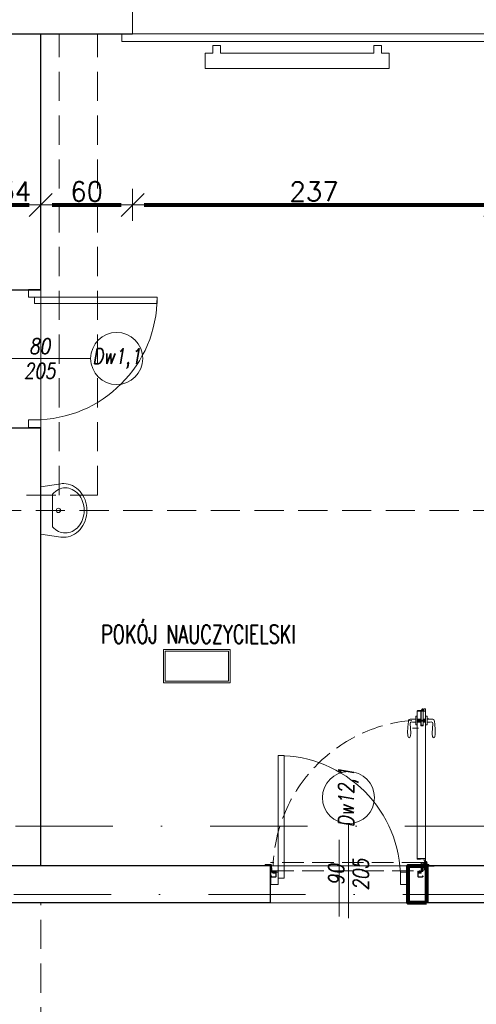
# Model space of a CAD drawing. Header units: metres. Extents: x 7408630 to 15602436, y 5561464 to 13303678.
# Tile 30 of 123: x 7412685 to 7412984, y 5563490 to 5564133. Entities that reach past the tile are written whole.
import ezdxf
from ezdxf.enums import TextEntityAlignment as Align

# ---------------------------------------------------------------- set-up
doc = ezdxf.new("R2010")
doc.units = ezdxf.units.M
doc.header["$MEASUREMENT"] = 0
for name, pattern in [('CENTER', [0.6, 0.375, -0.075, 0.075, -0.075]), ('DASHDOT', [25.4, 12.7, -6.35, 0, -6.35]), ('HIDDEN', [9.525, 6.35, -3.175]), ('Hidden Line', [391.222223, 282.222223, -109])]:
    doc.linetypes.add(name, pattern=pattern)
for name, color, linetype, lineweight in [('!! 0_ Istn-sciany', 3, 'Continuous', 30), ('!! 0_ Istn-widok', 1, 'Continuous', 15), ('!! 0_Istn-armatura', 6, 'Continuous', 9), ('!! 0_Istn-drzwi', 1, 'Continuous', 13), ('!! 0_Opis_pom', 9, 'Continuous', 13), ('!! 0_Osie', 1, 'DASHDOT', 13), ('!! 1_OPIS POM NOWE', 140, 'Continuous', 5), ('!! 2_Drzwi - nowe remont', 33, 'Continuous', 9), ('!! 2_drzwi opis', 151, 'Continuous', 9), ('!! wymiary osi', 250, 'Continuous', 5), ('0-osie-liniA', 14, 'DASHDOT', 5), ('Granica', 112, 'Continuous', 80), ('Istn-cienka', 4, 'Continuous', 9), ('Istn-okna', 6, 'Continuous', 13), ('Istn-sciany', 3, 'Continuous', 20), ('Istn-widok', 1, 'Continuous', 15)]:
    doc.layers.add(name, color=color, linetype=linetype, lineweight=lineweight)
doc.layers.add('!! 0_Istn-grzejniki', color=7, linetype='Continuous', lineweight=0, plot=False)
doc.layers.add('Powierzchnia', color=140, linetype='Continuous', lineweight=5, plot=False)
doc.layers.add('!! 1_wydzieleni PPOŻ - nowe', color=7, linetype='Continuous', lineweight=50, true_color=0xff531a)
doc.layers.add('!! 2_WYBURZENIA DO REMONTU', color=7, linetype='Continuous', lineweight=0, true_color=0x4d4d4d, plot=False)
doc.styles.add('50', font='ROMANS.shx', dxfattribs={"width": 0.8, "oblique": 10, "height": 10})
doc.styles.add('ARIAL', font='tahoma.ttf')
doc.styles.add('TXT', font='simplex.shx')
doc.dimstyles.new('DIM50', dxfattribs={"dimscale": 5, "dimtxt": 2, "dimasz": 1, "dimexe": 0, "dimexo": 0, "dimgap": 0.5, "dimtad": 1, "dimdec": 4, "dimrnd": 0.5, "dimdsep": 46, "dimtxsty": 'TXT', "dimblk": 'TICK1', "dimblk1": 'TICK1', "dimblk2": 'TICK1', "dimsah": 1, "dimcen": 0, "dimse1": 1, "dimse2": 1, "dimclrd": 1, "dimclre": 7, "dimclrt": 9, "dimadec": 0, "dimazin": 0, "dimtfac": 1, "dimtdec": 4, "dimtmove": 2, "dimatfit": 3, "dimldrblk": 'TICK1', "dimfxl": 1, "dimtolj": 1, "dimarcsym": 0})

# ---------------------------------------------------------------- blocks, each defined once
blk = doc.blocks.new('okno 2')
at = {"layer": 'Istn-cienka', "linetype": 'HIDDEN', "ltscale": 2}
for points in [[(48366.98, -198652.56), (48593.98, -198652.56)], [(48598.98, -198709.56), (48361.98, -198709.56)]]:
    blk.add_lwpolyline(points, dxfattribs=at)
at = {"layer": 'Istn-okna'}
for points in [[(48598.98, -198670.56), (48361.98, -198670.56)], [(48598.98, -198678.56), (48361.98, -198678.56)], [(48590.98, -198674.56), (48369.98, -198674.56)]]:
    blk.add_lwpolyline(points, dxfattribs=at)
for points in [[(48369.98, -198670.56), (48363.98, -198670.56), (48363.98, -198678.56), (48369.98, -198678.56)], [(48596.98, -198670.56), (48590.98, -198670.56), (48590.98, -198678.56), (48596.98, -198678.56)]]:
    blk.add_lwpolyline(points, close=True, dxfattribs=at)
at = {"layer": 'Istn-sciany'}
for points in [[(48366.98, -198670.56), (48366.98, -198652.56)], [(48593.98, -198670.56), (48593.98, -198652.56)], [(48366.98, -198670.56), (48361.98, -198670.56)], [(48361.98, -198678.56), (48361.98, -198670.56)], [(48598.98, -198670.56), (48593.98, -198670.56)], [(48598.98, -198678.56), (48598.98, -198670.56)], [(48361.98, -198678.56), (48361.98, -198709.56)], [(48598.98, -198678.56), (48598.98, -198709.56)]]:
    blk.add_lwpolyline(points, dxfattribs=at)
at = {"layer": 'Istn-widok'}
for points in [[(48359.98, -198647.56), (48600.98, -198647.56)], [(48359.98, -198652.56), (48359.98, -198647.56)], [(48600.98, -198652.56), (48600.98, -198647.56)], [(48354.98, -198709.56), (48354.98, -198714.56)], [(48605.98, -198709.56), (48605.98, -198714.56)], [(48605.98, -198714.56), (48354.98, -198714.56)]]:
    blk.add_lwpolyline(points, dxfattribs=at)
blk = doc.blocks.new('A$C578D6593')
for p, q in [((-26.36, 0), (-29.16, 18.76)), ((17.64, 0), (20.43, 18.76)), ((-19.63, 11), (10.9, 11)), ((-26.36, 0), (17.64, 0))]:
    blk.add_line(p, q)
blk.add_circle((-4.36, 16.5), 2)
for centre, radius, start, end in [((-5.67, 17.67), 25.11, 109.6071, 130.69553), ((-5.67, 19.17), 21.11, 109.6071, 130.69553), ((-4.36, 14), 29, 90, 109.6071), ((-4.36, 15.5), 25, 90, 109.6071), ((-4.36, 14), 29, 70.3929, 90), ((-4.36, 15.5), 25, 70.3929, 90), ((-3.06, 19.17), 21.11, 49.30447, 70.3929), ((-3.06, 17.67), 25.11, 49.30447, 70.3929), ((-10.79, 21.5), 18.58, 154.2825, 180), ((-7.68, 20), 22.03, 130.69553, 154.2825), ((-10.79, 23), 14.58, 154.2825, 180), ((-7.68, 21.5), 18.03, 130.69553, 154.2825), ((-1.05, 21.5), 18.03, 25.7175, 49.30447), ((-1.05, 20), 22.03, 25.7175, 49.30447), ((2.06, 23), 14.58, 0, 25.7175), ((2.06, 21.5), 18.58, 0, 25.7175), ((-10.79, 21.5), 18.58, 180, 188.47944), ((-10.79, 23), 14.58, 180, 205.7175), ((2.06, 23), 14.58, 334.2825, 0), ((2.06, 21.5), 18.58, 351.52056, 0), ((-7.68, 24.5), 18.03, 205.7175, 228.4823), ((-1.05, 24.5), 18.03, 311.5177, 334.2825)]:
    blk.add_arc(centre, radius, start, end)
blk = doc.blocks.new('BLOK OSI')
at = {"layer": '0-osie-liniA', "ltscale": 5}
for points in [[(48625.50568, -198090.0883), (53810.60983, -198090.0883)], [(48624.30568, -198134.5883), (52188.53244, -198134.5883)]]:
    blk.add_lwpolyline(points, dxfattribs=at)
blk = doc.blocks.new('8544-EI60')
at = {"color": 254, "true_color": 0xe9d9be}
for p, q in [((-5.3, 0), (6, 0)), ((6, 0), (7.4, -1.4)), ((-7.5, -2.2), (-7.5, -2.2)), ((-7.5, -5.2), (-7.5, -5.2)), ((-7.5, -8.2), (-7.5, -8.2)), ((-5.6, -0.1), (-7.4, -1.9)), ((-5.5, -3), (-7.4, -4.9)), ((-5.5, -6), (-7.4, -7.9)), ((-5.5, -1.4), (-6.6, -2.6)), ((-5.5, -4.4), (-6.6, -5.6)), ((-5.5, -7.4), (-6.6, -8.6)), ((-5.5, -3), (-5.5, -1.4)), ((-5.5, -6), (-5.5, -4.4)), ((-5.5, -7.4), (-5.3, -8)), ((-5.3, -8), (-1.2, -8)), ((-4.5, -3.9), (-4.5, -1)), ((-4.5, -1), (5, -1)), ((-4.5, -3.9), (0.4, -2.7)), ((-4.5, -5), (0.1, -3.8)), ((-4.5, -7), (-4.5, -5)), ((-4.5, -7), (-1.2, -7)), ((-0.7, -8.5), (-1.1, -12.4)), ((0.3, -8.6), (-0.1, -12.1)), ((3.1, -13.5), (-0.1, -13.5)), ((0.1, -3.8), (5.2, -7.4)), ((3, -12.5), (0.3, -12.5)), ((0.4, -2.7), (5, -6.1)), ((5, -6.1), (5, -1)), ((6, -1.4), (6.6, -2.1)), ((6, -3.2), (6, -1.4)), ((6, -3.2), (7.4, -4.5)), ((6, -4.6), (6.6, -5.3)), ((6, -6), (6, -4.6)), ((6.7, -6.4), (7.5, -6)), ((7.5, -1.7), (7.5, -1.7)), ((7.5, -4.9), (7.5, -4.9)), ((7.5, -8), (7.6, -9.4))]:
    blk.add_line(p, q, dxfattribs=at)
for centre, radius, start, end in [((-5.3, -0.5), 0.5, 90, 135), ((-7, -2.2), 0.5, 135, 180), ((-7, -2.2), 0.5, 180, 315), ((-7, -5.2), 0.5, 135, 180), ((-7, -5.2), 0.5, 180, 315), ((-7, -8.2), 0.5, 135, 180), ((-7, -8.2), 0.5, 180, 315), ((-1.2, -8.5), 1.5, 354.43659, 90), ((-1.2, -8.5), 0.5, 354.43659, 90), ((0.4, -12.5), 1.5, 174.43659, 180.41249), ((-0.1, -12.5), 1, 180.41249, 270), ((0.3, -12.1), 0.4, 174.43659, 270), ((3, -11.5), 1, 270, 290.12116), ((3.1, -12.5), 1, 270, 288.98447), ((0.1, -3.8), 9.19, 290.12116, 302.44059), ((0.1, -3.8), 10.2, 288.98447, 310.54143), ((3.7, -9.5), 2.5, 302.44059, 54.37606), ((6.5, -6), 0.5, 180, 296.57466), ((7, -1.7), 0.5, 225, 0), ((7, -4.9), 0.5, 225, 0), ((5.1, -9.7), 2.5, 310.54143, 5.5701), ((7, -1.7), 0.5, 0, 45), ((7, -4.9), 0.5, 0, 45)]:
    blk.add_arc(centre, radius, start, end, dxfattribs=at)
blk = doc.blocks.new('zaw-dr-90-p')
at = {"color": 2, "linetype": 'CENTER', "ltscale": 0.2}
for p, q in [((12, 0), (-12, 0)), ((0, 12), (0, -12)), ((24.5, 24), (31, 24)), ((24.5, 19), (31, 19))]:
    blk.add_line(p, q, dxfattribs=at)
at = {"ltscale": 0.2}
for p, q in [((10, 12), (6.5, 12)), ((10, 0), (10, 6.5))]:
    blk.add_line(p, q, dxfattribs=at)
blk.add_lwpolyline([(0, 6.5), (23.5, 6.5, 0.414214), (28, 11), (28, 31), (24.5, 31), (24.5, 11, -0.414214), (23.5, 10), (0, 10, 4.561698), (7.6, 6.5), (4.9, 4.2)], format="xyb", dxfattribs=at)
blk.add_lwpolyline([(-0.2, -0.2), (-2.5, -0.2), (-2.5, 0.2), (-0.2, 0.2), (-0.2, 2.5), (0.2, 2.5), (0.2, 0.2), (2.8, 0.2), (2.8, -0.2), (0.2, -0.2), (0.2, -2.8), (-0.2, -2.8)], close=True)
blk.add_lwpolyline([(10, 10), (10, 39), (6.5, 39), (6.5, 10)], dxfattribs=at)
blk.add_circle((0, 0), 6.5, dxfattribs=at)
blk = doc.blocks.new('drzwi 90- sc 12')
h = blk.add_hatch()
h.set_pattern_fill('ANSI37', color=256, scale=0.022, angle=0.00105, style=0)
h.set_pattern_definition([(45.0010491, (2407.02095, 648.17796), (-0.04939231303, 0.04939050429), []), (135.0010491, (2407.02095, 648.17796), (-0.04939050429, -0.04939231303), [])])
h.paths.add_polyline_path([(-13715.37, 20305.72), (-13715.57, 20305.72), (-13715.57, 20307.72), (-13715.37, 20307.72)])
h = blk.add_hatch()
h.set_pattern_fill('ANSI37', color=256, scale=0.022, angle=0.00105, style=0)
h.set_pattern_definition([(135.0010491, (4473.9854, -4604.62511), (0.04939050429, 0.04939231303), []), (45.0010491, (4473.9854, -4604.62511), (0.04939231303, -0.04939050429), [])])
h.paths.add_polyline_path([(-13617.17, 20305.72), (-13616.97, 20305.72), (-13616.97, 20306.72), (-13617.17, 20306.72)])
h.paths.add_polyline_path([(-13617.17, 20306.72), (-13616.97, 20306.72), (-13616.97, 20307.72), (-13617.17, 20307.72)])
at = {"ltscale": 0.2}
for p, q in [((-13620.32, 20406.56), (-13621.08, 20406.56)), ((-13614.92, 20406.56), (-13614.16, 20406.56)), ((-13621.38, 20404.81), (-13624.98, 20404.81)), ((-13624.98, 20401.86), (-13624.58, 20395.61)), ((-13621.38, 20402.71), (-13622.87, 20402.71)), ((-13621.38, 20406.26), (-13621.38, 20401.26)), ((-13620.32, 20400.96), (-13621.08, 20400.96)), ((-13614.92, 20400.96), (-13614.16, 20400.96)), ((-13613.86, 20406.26), (-13613.86, 20401.26)), ((-13613.86, 20404.81), (-13610.26, 20404.81)), ((-13613.86, 20402.71), (-13612.38, 20402.71)), ((-13613.36, 20405.01), (-13613.36, 20404.81)), ((-13613.36, 20405.01), (-13612.86, 20405.01)), ((-13612.86, 20405.01), (-13612.86, 20404.81)), ((-13610.26, 20401.86), (-13610.66, 20395.61))]:
    blk.add_line(p, q, dxfattribs=at)
for p, q in [((-13620.32, 20410.16), (-13620.32, 20313.77)), ((-13618, 20409.86), (-13620.32, 20409.86)), ((-13616.12, 20410.26), (-13620.22, 20410.26)), ((-13616.12, 20410.26), (-13620, 20410.26)), ((-13618.17, 20410.26), (-13618.17, 20409.96)), ((-13618.17, 20410.26), (-13616.22, 20410.26)), ((-13618.17, 20410.26), (-13616.22, 20410.26)), ((-13618.17, 20409.96), (-13616.22, 20409.96)), ((-13618, 20404.16), (-13618, 20409.96)), ((-13617.9, 20404.16), (-13617.9, 20409.96)), ((-13617.77, 20410.26), (-13616.92, 20411.46)), ((-13616.92, 20410.26), (-13616.92, 20411.46)), ((-13616.62, 20411.46), (-13616.92, 20411.46)), ((-13616.62, 20411.46), (-13616.92, 20411.46)), ((-13616.62, 20410.26), (-13616.62, 20411.46)), ((-13616.62, 20410.26), (-13616.62, 20411.26)), ((-13616.62, 20410.66), (-13616.62, 20410.86)), ((-13616.5, 20404.16), (-13616.5, 20409.96)), ((-13616.4, 20404.16), (-13616.4, 20409.96)), ((-13614.92, 20409.86), (-13616.4, 20409.86)), ((-13616.22, 20410.26), (-13616.22, 20409.96)), ((-13616.22, 20409.96), (-13616.22, 20410.26)), ((-13616.12, 20410.26), (-13616.12, 20411.46)), ((-13616.12, 20411.46), (-13615.02, 20411.46)), ((-13614.92, 20411.36), (-13614.92, 20313.77)), ((-13618, 20404.76), (-13620.32, 20404.76)), ((-13620.32, 20404.16), (-13614.92, 20404.16)), ((-13620.32, 20403.36), (-13614.92, 20403.36)), ((-13618, 20402.76), (-13620.32, 20402.76)), ((-13618, 20400.34), (-13618, 20403.36)), ((-13618, 20400.34), (-13616.4, 20400.34)), ((-13617.9, 20400.84), (-13617.9, 20403.36)), ((-13616.5, 20400.84), (-13617.9, 20400.84)), ((-13617.9, 20400.84), (-13616.5, 20400.84)), ((-13616.5, 20400.84), (-13616.5, 20403.36)), ((-13616.4, 20404.76), (-13614.92, 20404.76)), ((-13616.4, 20400.34), (-13616.4, 20403.36)), ((-13616.4, 20402.76), (-13614.92, 20402.76)), ((-13619.54, 20398.92), (-13623.37, 20398.92)), ((-13619.54, 20398.92), (-13623.37, 20398.92)), ((-13620.32, 20313.47), (-13620.32, 20317.97)), ((-13614.92, 20312.27), (-13614.92, 20317.97)), ((-13614.92, 20313.77), (-13620.32, 20313.77)), ((-13618.22, 20313.37), (-13620.22, 20313.37)), ((-13618.22, 20313.67), (-13618.22, 20313.37)), ((-13618.22, 20313.67), (-13616.42, 20313.67)), ((-13617.77, 20311.12), (-13617.77, 20305.72)), ((-13617.77, 20311.12), (-13617.77, 20305.72)), ((-13616.17, 20309.92), (-13616.17, 20311.02)), ((-13615.92, 20313.17), (-13615.92, 20312.17)), ((-13615.92, 20312.17), (-13615.02, 20312.17)), ((-13715.57, 20308.32), (-13715.57, 20308.56)), ((-13715.57, 20307.69), (-13715.57, 20308.56)), ((-13715.57, 20307.82), (-13715.57, 20308.56)), ((-13715.57, 20307.72), (-13715.37, 20307.72)), ((-13617.37, 20309.92), (-13617.37, 20305.82)), ((-13616.17, 20309.92), (-13617.37, 20309.92)), ((-13715.77, 20301.96), (-13716.27, 20301.96)), ((-13616.77, 20301.96), (-13616.27, 20301.96))]:
    blk.add_line(p, q)
at = {"linetype": 'Hidden Line', "lineweight": 9, "ltscale": 0.05}
for p, q in [((-13616.27, 20311.12), (-13716.27, 20311.12)), ((-13715.07, 20305.72), (-13617.47, 20305.72))]:
    blk.add_line(p, q, dxfattribs=at)
for points in [[(-13665.27, 20284.96), (-13665.27, 20325.83)], [(-13715.37, 20307.72), (-13715.37, 20305.72), (-13715.57, 20305.72), (-13715.57, 20307.72)], [(-13615.57, 20309.64), (-13615.32, 20309.64), (-13615.32, 20309.82), (-13616.32, 20309.82), (-13616.32, 20309.64), (-13615.92, 20309.64)]]:
    blk.add_lwpolyline(points)
at = {"lineweight": 30}
for points in [[(-13716.27, 20308.92), (-13721.27, 20308.92)], [(-13716.27, 20308.92), (-13716.27, 20296.92)], [(-13614.27, 20308.92), (-13609.27, 20308.92)], [(-13614.27, 20308.92), (-13614.27, 20296.92)]]:
    blk.add_lwpolyline(points, dxfattribs=at)
at = {"ltscale": 0.2}
for points in [[(-13715.57, 20307.51), (-13715.57, 20309.48, 0.414214), (-13715.91, 20309.82), (-13719.43, 20309.82, 0.414214), (-13719.77, 20309.48), (-13719.77, 20308.92), (-13719.59, 20308.92), (-13719.59, 20309.48, -0.414214), (-13719.43, 20309.64), (-13716.97, 20309.64)], [(-13716.97, 20309.64), (-13715.91, 20309.64, -0.414214), (-13715.75, 20309.48), (-13715.75, 20307.51)], [(-13715.75, 20307.76), (-13715.75, 20305.58, 0.414214), (-13715.41, 20305.24), (-13714.96, 20305.24, -0.414214), (-13714.8, 20305.08), (-13714.8, 20304.48, 0.414214), (-13714.46, 20304.14), (-13713.28, 20304.14, 0.414214), (-13712.94, 20304.48), (-13712.94, 20305.15, -1), (-13712.75, 20305.15), (-13712.75, 20301.96, -0.414214), (-13712.91, 20301.8), (-13715.43, 20301.8, -0.414214), (-13715.59, 20301.96), (-13715.59, 20302.52), (-13715.77, 20302.52), (-13715.77, 20301.96, 0.414214), (-13715.43, 20301.62), (-13712.91, 20301.62, 0.414214), (-13712.57, 20301.96), (-13712.57, 20305.15, 1), (-13713.12, 20305.15), (-13713.12, 20304.48, -0.414214), (-13713.28, 20304.32), (-13714.46, 20304.32, -0.414214), (-13714.62, 20304.48), (-13714.62, 20305.08, 0.414214), (-13714.96, 20305.42), (-13715.41, 20305.42, -0.414214), (-13715.57, 20305.58), (-13715.57, 20307.64)], [(-13615.92, 20309.64), (-13616.63, 20309.64, 0.414214), (-13616.79, 20309.48), (-13616.79, 20305.58, -0.414214), (-13617.13, 20305.24), (-13617.58, 20305.24, 0.414214), (-13617.74, 20305.08), (-13617.74, 20304.48, -0.414214), (-13618.08, 20304.14), (-13619.26, 20304.14, -0.414214), (-13619.6, 20304.48), (-13619.6, 20305.15, 1), (-13619.79, 20305.15), (-13619.79, 20301.96, 0.414214), (-13619.63, 20301.8), (-13617.11, 20301.8, 0.414214), (-13616.95, 20301.96), (-13616.95, 20302.52), (-13616.77, 20302.52), (-13616.77, 20301.96, -0.414214), (-13617.11, 20301.62), (-13619.63, 20301.62, -0.414214), (-13619.97, 20301.96), (-13619.97, 20305.15, -1), (-13619.42, 20305.15), (-13619.42, 20304.48, 0.414214), (-13619.26, 20304.32), (-13618.08, 20304.32, 0.414214), (-13617.92, 20304.48), (-13617.92, 20305.08, -0.414214), (-13617.58, 20305.42), (-13617.13, 20305.42, 0.414214), (-13616.97, 20305.58), (-13616.97, 20309.48, -0.414214), (-13616.63, 20309.82), (-13613.11, 20309.82, -0.414214), (-13612.77, 20309.48), (-13612.77, 20308.92), (-13612.95, 20308.92), (-13612.95, 20309.48, 0.414214), (-13613.11, 20309.64), (-13615.57, 20309.64)], [(-13616.43, 20309.49), (-13616.43, 20309.64), (-13616.63, 20309.64, 0.414214), (-13616.79, 20309.48), (-13616.79, 20306.14), (-13615.99, 20306.14), (-13615.99, 20306.34), (-13614.39, 20306.34), (-13614.39, 20309.64), (-13614.93, 20309.64), (-13614.93, 20309.49)]]:
    blk.add_lwpolyline(points, format="xyb", dxfattribs=at)
for points in [[(-13616.97, 20307.72), (-13617.17, 20307.72), (-13617.17, 20305.72), (-13616.97, 20305.72)], [(-13616.79, 20308.82), (-13616.97, 20308.82), (-13616.97, 20307.42), (-13616.79, 20307.42)]]:
    blk.add_lwpolyline(points, close=True)
for centre, radius, start, end in [((-13621.08, 20406.26), 0.3, 90, 180), ((-13614.16, 20406.26), 0.3, 0, 90), ((-13624.98, 20403.76), 1.05, 90, 180), ((-13623.93, 20401.96), 1.05, 58.61185, 185.46502), ((-13622.87, 20403.71), 1, 238.61185, 270), ((-13621.08, 20401.26), 0.3, 180, 270), ((-13614.16, 20401.26), 0.3, 270, 0), ((-13612.38, 20403.71), 1, 270, 301.38815), ((-13611.31, 20401.96), 1.05, 354.53498, 121.38815), ((-13610.26, 20403.76), 1.05, 0, 90), ((-13625.63, 20393.35), 0.74, 198.92464, 270), ((-13609.61, 20393.35), 0.74, 270, 341.07536)]:
    blk.add_arc(centre, radius, start, end, dxfattribs=at)
for centre, radius, start, end in [((-13620.22, 20410.16), 0.1, 90, 180), ((-13615.02, 20411.36), 0.1, 0, 90), ((-13620.22, 20313.47), 0.1, 180, 270), ((-13616.42, 20313.17), 0.5, 0, 90), ((-13616.27, 20311.02), 0.1, 0, 90), ((-13615.02, 20312.27), 0.1, 270, 0), ((-13617.47, 20305.82), 0.1, 270, 0)]:
    blk.add_arc(centre, radius, start, end)
at = {"linetype": 'Hidden Line', "lineweight": 9, "ltscale": 0.05}
blk.add_arc((-13615.5, 20305.14), 99.12, 94.80054, 177.69442, dxfattribs=at)
at = {"ltscale": 0.2}
blk.add_ellipse((-13625.63, 20395.61), major_axis=(0, 3), ratio=0.347016, start_param=3.132997, end_param=4.712389, dxfattribs=at)
at = {"ltscale": 0.2, "extrusion": (0, 0, -1)}
blk.add_ellipse((-13609.62, 20395.61), major_axis=(0, 3), ratio=0.347016, start_param=3.132997, end_param=4.712389, dxfattribs=at)
at = {"ltscale": 0.2}
for points in [[(-13626.03, 20403.76), (-13626.09, 20403.41), (-13626.32, 20401.88), (-13626.44, 20399.16), (-13626.83, 20395.94), (-13626.48, 20393.94), (-13626.33, 20393.11)], [(-13609.21, 20403.76), (-13609.16, 20403.41), (-13608.93, 20401.88), (-13608.8, 20399.16), (-13608.41, 20395.94), (-13608.76, 20393.94), (-13608.91, 20393.11)]]:
    blk.add_open_spline(points, degree=3, knots=[0, 0, 0, 0, 1.06066, 4.623314, 8.177981, 10.699943, 10.699943, 10.699943, 10.699943], dxfattribs=at)
at = {"xscale": 0.09999999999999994, "yscale": 0.09999999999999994, "zscale": 0.09999999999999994, "rotation": 180.0000000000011}
for name, p in [('zaw-dr-90-p', (-13614.92, 20310.92)), ('8544-EI60', (-13618.67, 20304.32))]:
    blk.add_blockref(name, p, dxfattribs=at)
at = {"extrusion": (0, 0, -1), "xscale": 0.09999999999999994, "yscale": 0.09999999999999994, "zscale": -0.1, "rotation": 179.9999999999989}
blk.add_blockref('8544-EI60', (13713.87, 20304.32), dxfattribs=at)
blk = doc.blocks.new('1_ok-opis')
blk.add_line((0, 111.61), (0, 50))
blk.add_circle((0, 128.61), 17)
at = {"style": '50', "oblique": 10, "width": 0.8}
for tag, rotation, p in [('NR', 90, (0, 128.61)), ('NR', 270, (0, 128.61)), ('SZEROKOŚĆ', 90, (-8, 78.29)), ('WYSOKOŚĆ', 270, (-8, 78.29)), ('WYSOKOŚĆ', 90, (8, 78.29)), ('SZEROKOŚĆ', 270, (8, 78.29))]:
    blk.add_attdef(tag, text='', height=10, rotation=rotation, dxfattribs=at).set_placement(p, align=Align.MIDDLE)
blk = doc.blocks.new('TICK1')
at = {"color": 2}
blk.add_line((-1, -1), (1, 1), dxfattribs=at)
at = {"color": 0}
for p, q in [((0, -1.4), (0, 1.4)), ((0, 0), (-1, 0))]:
    blk.add_line(p, q, dxfattribs=at)
blk = doc.blocks.new('*D739')
at = {"layer": '!! wymiary osi', "color": 1, "lineweight": -2, "transparency": 16777216}
blk.add_line((73781.92, -197265.28), (73380.92, -197265.28), dxfattribs=at)
at = {"layer": 'DEFPOINTS', "color": 0, "transparency": 16777216}
for p in [(73373.42, -197265.28), (73373.42, -197511.59), (73789.42, -197511.59)]:
    blk.add_point(p, dxfattribs=at)
at = {"layer": '!! wymiary osi', "color": 1, "lineweight": -2, "transparency": 16777216, "xscale": 7.5, "yscale": 7.5, "zscale": 7.5, "rotation": 180}
blk.add_blockref('TICK1', (73373.42, -197265.28), dxfattribs=at)
at = {"layer": '!! wymiary osi', "color": 1, "lineweight": -2, "transparency": 16777216, "xscale": 7.5, "yscale": 7.5, "zscale": 7.5}
blk.add_blockref('TICK1', (73789.42, -197265.28), dxfattribs=at)
at = {"layer": '!! wymiary osi', "color": 9, "transparency": 16777216, "insert": (73581.42, -197256.53), "char_height": 12.5, "attachment_point": 5, "style": 'TXT'}
blk.add_mtext('\\A1;416', dxfattribs=at)
blk = doc.blocks.new('*D740')
at = {"layer": '!! wymiary osi', "color": 1, "lineweight": -2, "transparency": 16777216}
blk.add_line((73365.92, -197265.28), (73346.92, -197265.28), dxfattribs=at)
at = {"layer": 'DEFPOINTS', "color": 0, "transparency": 16777216}
for p in [(73339.42, -197265.28), (73339.42, -197511.59), (73373.42, -197511.59)]:
    blk.add_point(p, dxfattribs=at)
at = {"layer": '!! wymiary osi', "color": 1, "lineweight": -2, "transparency": 16777216, "xscale": 7.5, "yscale": 7.5, "zscale": 7.5, "rotation": 180}
blk.add_blockref('TICK1', (73339.42, -197265.28), dxfattribs=at)
at = {"layer": '!! wymiary osi', "color": 1, "lineweight": -2, "transparency": 16777216, "xscale": 7.5, "yscale": 7.5, "zscale": 7.5}
blk.add_blockref('TICK1', (73373.42, -197265.28), dxfattribs=at)
at = {"layer": '!! wymiary osi', "color": 9, "transparency": 16777216, "insert": (73356.42, -197256.53), "char_height": 12.5, "attachment_point": 5, "style": 'TXT'}
blk.add_mtext('\\A1;34', dxfattribs=at)
blk = doc.blocks.new('*D763')
at = {"layer": '!! wymiary osi', "color": 1, "lineweight": -2, "transparency": 16777216}
blk.add_line((73346.92, -197623.19), (73365.92, -197623.19), dxfattribs=at)
at = {"layer": 'DEFPOINTS', "color": 0, "transparency": 16777216}
for p in [(73339.42, -197511.59), (73373.42, -197511.59), (73373.42, -197623.19)]:
    blk.add_point(p, dxfattribs=at)
at = {"layer": '!! wymiary osi', "color": 1, "lineweight": -2, "transparency": 16777216, "xscale": 7.5, "yscale": 7.5, "zscale": 7.5, "rotation": 180}
blk.add_blockref('TICK1', (73339.42, -197623.19), dxfattribs=at)
at = {"layer": '!! wymiary osi', "color": 1, "lineweight": -2, "transparency": 16777216, "xscale": 7.5, "yscale": 7.5, "zscale": 7.5}
blk.add_blockref('TICK1', (73373.42, -197623.19), dxfattribs=at)
at = {"layer": '!! wymiary osi', "color": 9, "transparency": 16777216, "insert": (73356.42, -197614.44), "char_height": 12.5, "attachment_point": 5, "style": 'TXT'}
blk.add_mtext('\\A1;34', dxfattribs=at)
blk = doc.blocks.new('*D764')
at = {"layer": '!! wymiary osi', "color": 1, "lineweight": -2, "transparency": 16777216}
blk.add_line((73380.92, -197623.19), (73425.92, -197623.19), dxfattribs=at)
at = {"layer": 'DEFPOINTS', "color": 0, "transparency": 16777216}
for p in [(73373.42, -197511.59), (73433.42, -197511.59), (73433.42, -197623.19)]:
    blk.add_point(p, dxfattribs=at)
at = {"layer": '!! wymiary osi', "color": 1, "lineweight": -2, "transparency": 16777216, "xscale": 7.5, "yscale": 7.5, "zscale": 7.5, "rotation": 180}
blk.add_blockref('TICK1', (73373.42, -197623.19), dxfattribs=at)
at = {"layer": '!! wymiary osi', "color": 1, "lineweight": -2, "transparency": 16777216, "xscale": 7.5, "yscale": 7.5, "zscale": 7.5}
blk.add_blockref('TICK1', (73433.42, -197623.19), dxfattribs=at)
at = {"layer": '!! wymiary osi', "color": 9, "transparency": 16777216, "insert": (73403.42, -197614.44), "char_height": 12.5, "attachment_point": 5, "style": 'TXT'}
blk.add_mtext('\\A1;60', dxfattribs=at)
blk = doc.blocks.new('*D765')
at = {"layer": '!! wymiary osi', "color": 1, "lineweight": -2, "transparency": 16777216}
blk.add_line((73440.92, -197623.19), (73662.92, -197623.19), dxfattribs=at)
at = {"layer": 'DEFPOINTS', "color": 0, "transparency": 16777216}
for p in [(73433.42, -197511.59), (73670.42, -197511.59), (73670.42, -197623.19)]:
    blk.add_point(p, dxfattribs=at)
at = {"layer": '!! wymiary osi', "color": 1, "lineweight": -2, "transparency": 16777216, "xscale": 7.5, "yscale": 7.5, "zscale": 7.5, "rotation": 180}
blk.add_blockref('TICK1', (73433.42, -197623.19), dxfattribs=at)
at = {"layer": '!! wymiary osi', "color": 1, "lineweight": -2, "transparency": 16777216, "xscale": 7.5, "yscale": 7.5, "zscale": 7.5}
blk.add_blockref('TICK1', (73670.42, -197623.19), dxfattribs=at)
at = {"layer": '!! wymiary osi', "color": 9, "transparency": 16777216, "insert": (73551.92, -197614.44), "char_height": 12.5, "attachment_point": 5, "style": 'TXT'}
blk.add_mtext('\\A1;237', dxfattribs=at)
blk = doc.blocks.new('A$C9c944097')
at = {"layer": '!! 0_ Istn-sciany'}
for points in [[(1905.5, -3133.47213), (2056.5, -3133.47213)], [(1996.5, -3300.47213), (1996.5, -3133.47213)], [(1962.5, -3300.47213), (1996.5, -3300.47213)], [(1962.5, -3390.47213), (1996.5, -3390.47213)], [(1996.5, -3676.47213), (1996.5, -3390.47213)], [(2146.5, -3676.47213), (1913.5, -3676.47213)], [(2146.5, -3700.47213), (2146.5, -3676.47213)], [(2392.5, -3676.47213), (2248.5, -3676.47213)], [(2146.5, -3700.47213), (1913.5, -3700.47213)], [(2446.5, -3700.47213), (2248.5, -3700.47213)]]:
    blk.add_lwpolyline(points, dxfattribs=at)
at = {"layer": '!! 0_ Istn-widok', "linetype": 'HIDDEN', "ltscale": 3}
for points in [[(2008.5, -3434.47213), (2008.5, -3133.47213)], [(2033.5, -3434.47213), (2033.5, -3133.47213)], [(1901.5, -3434.47213), (2033.5, -3434.47213)], [(364.5, -3444.47213), (3016.5, -3444.47213)], [(1996.5, -3873.47213), (1996.5, -3700.47213)]]:
    blk.add_lwpolyline(points, dxfattribs=at)
at = {"layer": '!! 0_Istn-drzwi'}
for points in [[(1988.5, -3305.34691), (1988.5, -3300.34691), (1996.5, -3300.34691), (1996.5, -3305.34691)], [(2072.5, -3309.34691), (1992.5, -3309.34691), (1992.5, -3305.34691), (2072.5, -3305.34691)], [(1988.5, -3385.34691), (1988.5, -3390.34691), (1996.5, -3390.34691), (1996.5, -3385.34691)]]:
    blk.add_lwpolyline(points, close=True, dxfattribs=at)
blk.add_lwpolyline([(2017.5, -3345.34691), (1967.5, -3345.34691)], dxfattribs=at)
blk.add_arc((1992.5, -3305.34691), 80, 270.00000004, 0.00000004, dxfattribs=at)
at = {"layer": '!! 0_Istn-grzejniki'}
blk.add_lwpolyline([(2218.96772, -3141.06325), (2218.96772, -3146.06325), (2223.96772, -3146.06325), (2223.96772, -3156.06325), (2103.96772, -3156.06325), (2103.96772, -3146.06325), (2108.96772, -3146.06325), (2108.96772, -3141.06325), (2113.96772, -3141.06325), (2113.96772, -3146.06325), (2213.96772, -3146.06325), (2213.96772, -3141.06325)], close=True, dxfattribs=at)
at = {"layer": '!! 0_Opis_pom', "ltscale": 0.7}
for points in [[(2076.60626, -3557.06257), (2120.12626, -3557.06257), (2120.12626, -3535.30257), (2076.60626, -3535.30257)], [(2077.69426, -3555.97457), (2119.03826, -3555.97457), (2119.03826, -3536.39057), (2077.69426, -3536.39057)]]:
    blk.add_lwpolyline(points, close=True, dxfattribs=at)
at = {"layer": '!! 1_wydzieleni PPOŻ - nowe'}
blk.add_lwpolyline([(2248.5, -3676.47213), (2248.5, -3700.47213)], dxfattribs=at)
at = {"layer": '!! 2_WYBURZENIA DO REMONTU'}
for points in [[(2155.5, -3604.47213), (2155.5, -3684.47213), (2151.5, -3684.47213), (2151.5, -3604.47213)], [(2151.5, -3688.47213), (2146.5, -3688.47213), (2146.5, -3680.47213), (2151.5, -3680.47213)], [(2231.5, -3688.47213), (2236.5, -3688.47213), (2236.5, -3680.47213), (2231.5, -3680.47213)]]:
    blk.add_lwpolyline(points, close=True, dxfattribs=at)
blk.add_lwpolyline([(2191.5, -3709.47213), (2191.5, -3659.47213)], dxfattribs=at)
blk.add_arc((2151.5, -3684.47213), 80, 0.00000008, 90.00000008, dxfattribs=at)
blk.add_lwpolyline([(2248.5, -3700.47213), (2236.5, -3700.47213), (2236.5, -3676.47213), (2248.5, -3676.47213)], close=True)
at = {"layer": 'Powierzchnia'}
for points in [[(1621.5, -3873.47213), (1621.5, -3700.47213), (2446.5, -3700.47213), (2446.5, -3594.47213), (2737.5, -3595.47213), (2737.5, -3133.47213), (3016.5, -3133.47213), (3016.5, -3451.47213), (2991.5, -3451.47213), (2991.5, -3528.47213), (3016.5, -3528.47213), (3016.5, -3873.47213)], [(1996.5, -3676.47213), (2412.5, -3676.47213), (2412.5, -3133.47213), (1996.5, -3133.47213)]]:
    blk.add_lwpolyline(points, close=True, dxfattribs=at)
at = {"layer": '!! 0_Istn-armatura', "xscale": -0.7, "yscale": 0.7, "zscale": 0.7, "rotation": 270}
blk.add_blockref('A$C578D6593', (1996.5, -3441.41759), dxfattribs=at)
at = {"layer": '!! 0_Osie'}
blk.add_blockref('BLOK OSI', (-48933.21142, 194439.57635), dxfattribs=at)
at = {"layer": '!! 2_Drzwi - nowe remont'}
blk.add_blockref('drzwi 90- sc 12', (15862.7697, -23985.39647), dxfattribs=at)
at = {"layer": '!! 2_drzwi opis'}
ref = blk.add_blockref('1_ok-opis', (1917.5, -3345.34691), dxfattribs=dict(at, rotation=270.000003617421))
ref.add_attrib('WYSOKOŚĆ', '205', dxfattribs={"layer": '0', "height": 10, "rotation": 180.00000362, "style": '50', "oblique": 10, "text_generation_flag": 6, "width": 0.8}).set_placement((1995.79085, -3353.34691), align=Align.MIDDLE)
ref.add_attrib('SZEROKOŚĆ', '80', dxfattribs={"layer": '0', "height": 10, "rotation": 180.00000362, "style": '50', "oblique": 10, "text_generation_flag": 6, "width": 0.8}).set_placement((1995.79085, -3337.34691), align=Align.MIDDLE)
ref.add_attrib('NR', 'Dw1,1', dxfattribs={"layer": '0', "height": 10, "rotation": 180.00000362, "style": '50', "oblique": 10, "text_generation_flag": 6, "width": 0.8}).set_placement((2046.11124, -3345.3469), align=Align.MIDDLE)
ref = blk.add_blockref('1_ok-opis', (2197.50005, -3760.4829), dxfattribs=dict(at, rotation=3.617421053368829e-06))
ref.add_attrib('WYSOKOŚĆ', '205', dxfattribs={"layer": '0', "height": 10, "rotation": 270.00000362, "style": '50', "oblique": 10, "text_generation_flag": 6, "width": 0.8}).set_placement((2205.50004, -3682.19205), align=Align.MIDDLE)
ref.add_attrib('SZEROKOŚĆ', '90', dxfattribs={"layer": '0', "height": 10, "rotation": 270.00000362, "style": '50', "oblique": 10, "text_generation_flag": 6, "width": 0.8}).set_placement((2189.50004, -3682.19205), align=Align.MIDDLE)
ref.add_attrib('NR', 'Dw12,1', dxfattribs={"layer": '0', "height": 10, "rotation": 270.00000362, "style": '50', "oblique": 10, "text_generation_flag": 6, "width": 0.8}).set_placement((2197.50004, -3631.87166), align=Align.MIDDLE)
blk.add_blockref('okno 2', (-46305.48171, 195576.08898))
at = {"layer": '!! 0_Opis_pom', "ltscale": 0.7, "style": 'TXT', "width": 0.7}
blk.add_text('POKÓJ NAUCZYCIELSKI', height=12, dxfattribs=at).set_placement((2099.48139, -3531.25626), align=Align.CENTER)
at = {"layer": '!! 0_Opis_pom', "ltscale": 0.7, "style": 'ARIAL'}
for tag, p in [('B2,14', (2497.12282, -23.97252)), ('B2,12', (1965.56932, -35.77631)), ('B2,11', (1692.08817, -60.77765)), ('B2,16', (3818.15438, -63.71828)), ('B2,19.1', (5324.74708, -87.92078)), ('B2,17', (4129.82322, -93.25972)), ('B2,10', (1351.71035, -111.25665)), ('B2,15', (3189.46558, -109.69496)), ('A2,5', (1075.52681, -127.78965)), ('B2,13', (2272.99389, -121.89624)), ('B2,18', (4545.51277, -234.12017)), ('B2,19', (5775.76711, -239.42159)), ('A2,4', (318.83322, -329.3265)), ('A2.1', (994.53557, -353.44633)), ('B2.7', (3171.3557, -458.01164)), ('A2.2', (994.53557, -692.67095)), ('B2.2', (3599.26223, -690.3637)), ('B2,21', (4593.23787, -912.69388)), ('A2.3', (455.44717, -940.66614)), ('B2,9', (1798.58924, -939.09545)), ('B2,4', (3116.67143, -940.65712)), ('B2,3', (3297.35823, -941.16418)), ('B2,8', (2517.28573, -960.07338)), ('B2,20', (5834.09772, -965.70749)), ('B2.1', (3927.81794, -970.24709)), ('B2,5', (3309.56672, -1129.12418)), ('B2,6', (3122.36837, -1171.43557)), ('C2,2', (3435.86614, -1487.77973)), ('C2,1', (3957.73656, -2408.10352)), ('C2,3', (3457.72791, -2555.15039)), ('D1,1', (2554.19917, -3205.91504)), ('C2,4', (3866.78124, -3285.77383)), ('D1,4', (1780.27581, -3366.18103)), ('D1,6', (1380.86316, -3373.10994)), ('D1,3', (2098.36626, -3546.18257)), ('C2,5', (3178.15957, -3610.67242)), ('D1,5', (1914.6928, -3621.18339)), ('D1,2', (2201.15492, -3794.18451)), ('D1,7', (477.95048, -4408.76849)), ('D1,8', (338.43039, -4834.32895))]:
    blk.add_attdef(tag, text='', height=11.968, dxfattribs=at).set_placement(p, align=Align.MIDDLE_CENTER)
at = {"layer": '!! 1_OPIS POM NOWE', "style": 'ARIAL'}
for tag, p in [('C2.5B', (3593.7377, -3168.5911)), ('C2,5C', (3526.78796, -3281.02046)), ('C2.4', (3997.15534, -3347.99835)), ('E2,2', (2945.33506, -3413.31629)), ('C2,5A', (3566.4961, -3615.37865)), ('E2.9', (3984.52714, -3783.77287)), ('E2.7', (4645.53364, -3784.14655)), ('D1,2', (2903.25587, -3794.18451)), ('E2.2', (3405.83089, -4049.74196)), ('E2.8', (4380.36687, -4058.97571)), ('E2.6', (5154.87983, -4066.29138)), ('E2.1', (4427.07303, -4318.94156)), ('E2,3', (3401.59976, -4465.83792)), ('E2.4', (3758.95342, -4705.0924)), ('E2.5', (5238.11734, -4786.79525))]:
    blk.add_attdef(tag, text='', height=11.968, dxfattribs=at).set_placement(p, align=Align.MIDDLE_CENTER)
at = {"layer": '!! wymiary osi'}
for base, p1, p2, picture, middle in [((1962.5, -2887.16659), (1996.5, -3133.47213), (1962.5, -3133.47213), '*D740', (1979.5, -2878.41659)), ((1996.5, -2887.16659), (2412.5, -3133.47213), (1996.5, -3133.47213), '*D739', (2204.5, -2878.41659)), ((1996.5, -3245.07463), (1962.5, -3133.47213), (1996.5, -3133.47213), '*D763', (1979.5, -3236.32463)), ((2056.5, -3245.07463), (1996.5, -3133.47213), (2056.5, -3133.47213), '*D764', (2026.5, -3236.32463)), ((2293.5, -3245.07463), (2056.5, -3133.47213), (2293.5, -3133.47213), '*D765', (2175, -3236.32463))]:
    dim = blk.add_linear_dim(base=base, p1=p1, p2=p2, dimstyle='DIM50', dxfattribs=at)
    dim.commit()
    dim.dimension.update_dxf_attribs({"geometry": picture, "text_midpoint": middle, "insert": (-71376.92327, 194378.11618)})

msp = doc.modelspace()

# ---------------------------------------------------------------- block references
at = {"layer": 'Granica'}
msp.add_blockref('A$C9c944097', (7410702.59401, 5567256.9858), dxfattribs=at)

doc.saveas('drawing.dxf')
